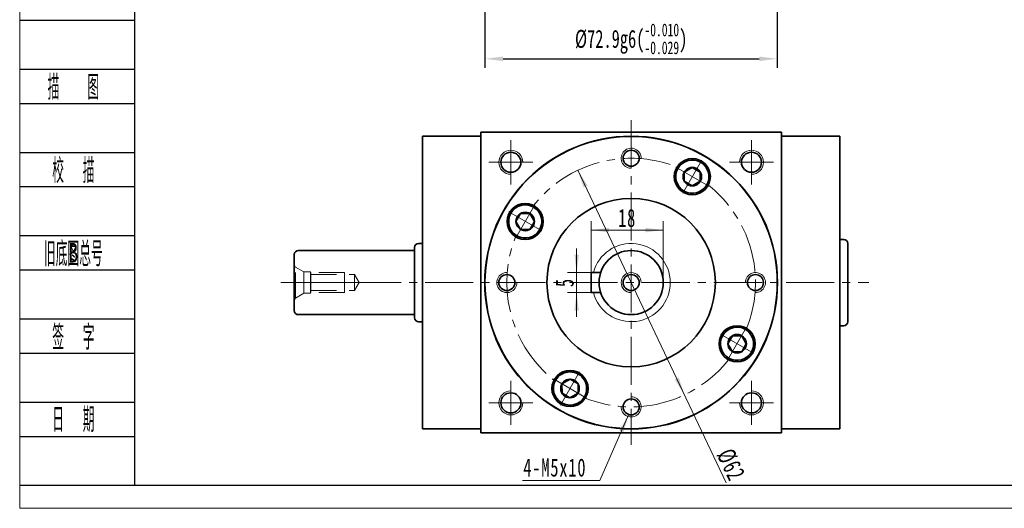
# Model space of a CAD drawing. Header units: millimetres. Extents: x -8 to 476, y 33 to 373.
# Tile 1 of 5: x -5 to 240, y 33 to 154. Entities that reach past the tile are written whole.
import ezdxf
from ezdxf.enums import TextEntityAlignment as Align

# ---------------------------------------------------------------- set-up
doc = ezdxf.new("R2010")
doc.units = ezdxf.units.MM
doc.set_wipeout_variables(frame=1)
doc.header["$PDSIZE"] = -5
doc.linetypes.add('HIDDEN', pattern=[9.525, 6.35, -3.175])
doc.linetypes.add('点画线', pattern=[18, 12, -2, 2, -2])
doc.layers.get('0').update_dxf_attribs({"lineweight": 35})
doc.layers.add('2细线层', color=4, linetype='Continuous')
doc.layers.add('6文字层', color=3, linetype='Continuous')
for name, color, linetype, lineweight in [('中心线层', 1, '点画线', 18), ('图框_外框线', 7, 'Continuous', 18), ('尺寸线层', 3, 'Continuous', 18), ('粗实线层', 7, 'Continuous', 35)]:
    doc.layers.add(name, color=color, linetype=linetype, lineweight=lineweight)
doc.styles.add('PC_TEXTSTYLE', font='ISOCP.SHX', dxfattribs={"width": 0.707, "bigfont": 'GBCBIG.SHX'})
doc.styles.add('标准', font='txt', dxfattribs={"width": 0.667})
doc.dimstyles.new('a4-1-1.5', dxfattribs={"dimtxt": 4.5, "dimasz": 4.5, "dimexe": 2.25, "dimexo": 0, "dimgap": 0.75, "dimtad": 1, "dimdec": 3, "dimdsep": 46, "dimtxsty": '标准', "dimblk": '_CAXARROW', "dimcen": 0, "dimdle": 6, "dimazin": 2, "dimtfac": 0.707107, "dimtdec": 3, "dimtix": 1, "dimtmove": 2, "dimatfit": 3, "dimfxl": 0, "dimfrac": 2, "dimtolj": 1, "dimtzin": 0, "dimarcsym": 0})

# ---------------------------------------------------------------- blocks, each defined once
blk = doc.blocks.new('_CAXARROW')
blk.add_hatch(color=0).paths.add_polyline_path([(0, 0), (-1, 0.125), (-1, -0.125)], flags=0)
blk = doc.blocks.new('*X28')
at = {"layer": 'Defpoints', "color": 0}
for p in [(110.6, 209.5), (183.5, 209.5), (183.5, 144.69)]:
    blk.add_point(p, dxfattribs=at)
at = {"layer": '尺寸线层', "color": 0, "lineweight": -2}
for p, q in [((110.6, 209.5), (110.6, 142.44)), ((183.5, 209.5), (183.5, 142.44)), ((115.1, 144.69), (179, 144.69))]:
    blk.add_line(p, q, dxfattribs=at)
at = {"layer": '尺寸线层', "color": 0, "lineweight": -2, "xscale": 4.5, "yscale": 4.5, "zscale": 4.5, "rotation": 180}
blk.add_blockref('_CAXARROW', (110.6, 144.69), dxfattribs=at)
at = {"layer": '尺寸线层', "color": 0, "lineweight": -2, "xscale": 4.5, "yscale": 4.5, "zscale": 4.5}
blk.add_blockref('_CAXARROW', (183.5, 144.69), dxfattribs=at)
at = {"layer": '尺寸线层', "color": 0, "insert": (147.05, 149.66), "char_height": 4.5, "attachment_point": 5, "style": '标准'}
blk.add_mtext('{\\A1;\\A1;%%C72.9g6({\\H0.707107x;\\S-0.010^ -0.029;})}', dxfattribs=at)
blk = doc.blocks.new('23343f_3')
at = {"layer": '中心线层', "linetype": '点画线', "lineweight": 18}
blk.add_line((17.47, 0), (-1.33, 0), dxfattribs=at)
at = {"layer": '粗实线层', "color": 6, "linetype": 'HIDDEN', "lineweight": 18}
for p, q in [((0, -4.4), (0, 4.4)), ((0, 4.4), (0.32, 3.85)), ((2.4, 2.65), (0.32, 3.85)), ((0.32, -3.85), (0.32, 3.85)), ((4, 2.65), (2.4, 2.65)), ((2.4, -2.65), (2.4, 2.65)), ((4.15, 2.5), (4, 2.65)), ((4, -2.65), (4, 2.65)), ((12.5, 2.5), (4.15, 2.5)), ((4.15, -2.5), (4.15, 2.5)), ((12.5, -2.5), (12.5, 2.5)), ((4.15, 2), (15, 2)), ((15, 2), (16.15, 0)), ((15, 2), (15, -2)), ((4.15, -2), (15, -2)), ((15, -2), (16.15, 0)), ((0, -4.4), (0.32, -3.85)), ((2.4, -2.65), (0.32, -3.85)), ((4, -2.65), (2.4, -2.65)), ((4.15, -2.5), (4, -2.65)), ((12.5, -2.5), (4.15, -2.5))]:
    blk.add_line(p, q, dxfattribs=at)
blk = doc.blocks.new('*X32')
at = {"layer": '尺寸线层', "linetype": 'Continuous'}
for points in [[(133.45, 91.38), (134.02, 95.88), (132.89, 95.88)], [(133.45, 86.38), (134.02, 81.88), (132.89, 81.88)]]:
    blk.add_hatch(color=0, dxfattribs=at).paths.add_polyline_path(points, flags=0)
at = {"layer": '尺寸线层', "color": 0, "linetype": 'Continuous'}
for p, q in [((133.45, 97.38), (133.45, 80.38)), ((137.05, 91.38), (131.2, 91.38)), ((137.05, 86.38), (131.2, 86.38))]:
    blk.add_line(p, q, dxfattribs=at)
at = {"layer": '尺寸线层', "color": 0, "insert": (130.5, 88.88), "char_height": 4.5, "width": 9, "attachment_point": 5, "rotation": 90, "line_spacing_factor": 1.15057, "style": '标准'}
blk.add_mtext('\\T1.1;5', dxfattribs=at)
blk = doc.blocks.new('*X33')
at = {"layer": '尺寸线层', "linetype": 'Continuous'}
for points in [[(137.05, 101.97), (141.55, 102.53), (141.55, 101.4)], [(155.05, 101.97), (150.55, 102.53), (150.55, 101.4)]]:
    blk.add_hatch(color=0, dxfattribs=at).paths.add_polyline_path(points, flags=0)
at = {"layer": '尺寸线层', "color": 0, "linetype": 'Continuous'}
for p, q in [((137.05, 91.38), (137.05, 104.22)), ((155.05, 88.88), (155.05, 104.22)), ((137.05, 101.97), (155.05, 101.97))]:
    blk.add_line(p, q, dxfattribs=at)
at = {"layer": '尺寸线层', "color": 0, "insert": (146.05, 104.95), "char_height": 4.5, "width": 9, "attachment_point": 5, "line_spacing_factor": 1.15057, "style": '标准'}
blk.add_mtext('\\T1.1;18', dxfattribs=at)
blk = doc.blocks.new('*X13')
at = {"layer": '中心线层', "linetype": '点画线', "lineweight": 18}
for p, q in [((0, -4.76), (0, 4.76)), ((-4.76, 0), (4.76, 0))]:
    blk.add_line(p, q, dxfattribs=at)
at = {"layer": '粗实线层'}
for p, q in [((-2.31, 0), (-1.15, 2)), ((-2.31, 0), (-1.15, -2)), ((-1.15, 2), (1.15, 2)), ((2.31, 0), (1.15, 2)), ((2.31, 0), (1.15, 2)), ((2.31, 0), (1.15, -2)), ((-1.15, -2), (1.15, -2))]:
    blk.add_line(p, q, dxfattribs=at)
blk.add_circle((0, 0), 2.31, dxfattribs=at)
for start, end in [(0, 180), (180, 360)]:
    blk.add_arc((0, 0), 4.14, start, end, dxfattribs=at)
blk = doc.blocks.new('*X34')
at = {"layer": '尺寸线层', "linetype": 'Continuous'}
blk.add_hatch(color=0, dxfattribs=at).paths.add_polyline_path([(8.26, 16.32), (6.98, 11.97), (5.95, 12.42)], flags=0)
at = {"layer": '尺寸线层', "color": 0, "linetype": 'Continuous'}
blk.add_line((8.26, 16.32), (1.15, 0), dxfattribs=at)
at = {"layer": '尺寸线层', "color": 0}
for p, q in [((0, 0), (-18.19, 0)), ((1.15, 0), (0, 0)), ((0, 0), (0, 0))]:
    blk.add_line(p, q, dxfattribs=at)
at = {"layer": '尺寸线层', "color": 0, "insert": (-2.25, 0.9), "char_height": 4.5, "width": 30.4628, "attachment_point": 9, "line_spacing_factor": 1.15057, "style": '标准'}
blk.add_mtext('\\T1.1;4-M5x10', dxfattribs=at)
blk = doc.blocks.new('*X35')
at = {"layer": '尺寸线层', "linetype": 'Continuous'}
for points in [[(133.76, 116.88), (135.18, 112.58), (136.19, 113.06)], [(160.35, 60.88), (157.91, 64.7), (158.93, 65.18)]]:
    blk.add_hatch(color=0, dxfattribs=at).paths.add_polyline_path(points, flags=0)
at = {"layer": '尺寸线层', "color": 0, "linetype": 'Continuous'}
blk.add_line((170.76, 38.96), (133.76, 116.88), dxfattribs=at)
at = {"layer": '尺寸线层', "color": 0, "insert": (171.93, 43.44), "char_height": 4.5, "width": 14.8161, "attachment_point": 5, "rotation": 295.4038, "line_spacing_factor": 1.15057, "style": '标准'}
blk.add_mtext('\\T1.1;%%C62', dxfattribs=at)

msp = doc.modelspace()

# ---------------------------------------------------------------- linework, layer by layer
at = {"layer": '2细线层'}
for p, q in [((-5.3699, 154.314), (23.2153, 154.314)), ((-5.3699, 142.1041), (23.2153, 142.1041)), ((-5.3699, 133.5573), (23.2153, 133.5573)), ((-5.3699, 121.3475), (23.2153, 121.3475)), ((-5.3699, 112.8006), (23.2153, 112.8006)), ((-5.3699, 100.5908), (23.2153, 100.5908)), ((-5.3699, 92.0439), (23.2153, 92.0439)), ((-5.3699, 79.8341), (23.2153, 79.8341)), ((-5.3699, 71.2872), (23.2153, 71.2872)), ((-5.3699, 59.0774), (23.2153, 59.0774)), ((-5.3699, 50.5305), (23.2153, 50.5305)), ((-5.3699, 38.3207), (23.2153, 38.3207))]:
    msp.add_line(p, q, dxfattribs=at)
at = {"layer": '中心线层'}
for p, q in [((147.0547, 129.3801), (147.0547, 48.3801)), ((117.0547, 113.3801), (117.0547, 124.3801)), ((177.0547, 124.3801), (177.0547, 113.3801)), ((111.5547, 118.8801), (122.5547, 118.8801)), ((171.5547, 118.8801), (182.5547, 118.8801)), ((59.6891, 88.8801), (206.3477, 88.8801)), ((117.0547, 53.3801), (117.0547, 64.3801)), ((177.0547, 64.3801), (177.0547, 53.3801)), ((122.5547, 58.8801), (111.5547, 58.8801)), ((182.5547, 58.8801), (171.5547, 58.8801))]:
    msp.add_line(p, q, dxfattribs=at)
msp.add_circle((147.0547, 88.8801), 31, dxfattribs=at)
at = {"layer": '粗实线层'}
for p, q in [((109.5547, 125.3801), (95.0547, 125.3801)), ((95.0547, 125.3801), (95.0547, 52.3801)), ((109.5547, 126.3801), (184.5547, 126.3801)), ((109.5547, 125.4801), (109.5547, 126.3801)), ((109.5547, 126.3801), (109.5547, 51.3801)), ((184.5547, 126.3801), (184.5547, 51.3801)), ((184.5547, 125.3801), (199.0547, 125.3801)), ((199.0547, 125.3801), (199.0547, 52.3801)), ((94.0547, 98.6301), (95.0547, 98.6301)), ((199.0547, 99.6301), (200.0547, 99.6301)), ((201.0547, 98.6301), (201.0547, 79.1301)), ((63.0547, 95.8801), (63.0547, 81.8801)), ((64.0547, 96.8801), (93.0547, 96.8801)), ((93.0547, 97.6301), (93.0547, 80.1301)), ((137.0547, 91.3801), (137.0547, 86.3801)), ((137.0547, 91.3801), (139.4554, 91.3801)), ((137.0547, 86.3801), (139.4554, 86.3801)), ((64.0547, 80.8801), (93.0547, 80.8801)), ((94.0547, 79.1301), (95.0547, 79.1301)), ((199.0547, 78.1301), (200.0547, 78.1301)), ((109.5547, 52.3801), (95.0547, 52.3801)), ((184.5547, 52.3801), (199.0547, 52.3801)), ((109.5547, 51.3801), (184.5547, 51.3801))]:
    msp.add_line(p, q, dxfattribs=at)
for centre, radius in [((147.0547, 88.8801), 36.5), ((147.0547, 88.8801), 36.45), ((117.0547, 118.8801), 2.5), ((147.0547, 119.8801), 2), ((177.0547, 118.8801), 2.5), ((162.3047, 115.2939), 4.5), ((120.6409, 104.1301), 4.5), ((147.0547, 88.8801), 21), ((147.0547, 88.8801), 8), ((116.0547, 88.8801), 2), ((147.0547, 88.8801), 2), ((178.0547, 88.8801), 2), ((173.4685, 73.6301), 4.5), ((131.8047, 62.4663), 4.5), ((117.0547, 58.8801), 2.5), ((147.0547, 57.8801), 2), ((177.0547, 58.8801), 2.5)]:
    msp.add_circle(centre, radius, dxfattribs=at)
at = {"layer": '粗实线层', "lineweight": 18}
for centre, radius, start, end in [((117.0547, 118.8801), 3, 0, 270), ((147.0547, 119.8801), 2.5, 358.11493, 270), ((177.0547, 118.8801), 3, 270, 180), ((147.0547, 88.8801), 9.75, 194.857166, 165.142834), ((116.0547, 88.8801), 2.5, 88.11493, 0), ((147.0547, 88.8801), 2.5, 0, 270), ((178.0547, 88.8801), 2.5, 268.11493, 180), ((117.0547, 58.8801), 3, 90, 360), ((177.0547, 58.8801), 3, 180, 90), ((147.0547, 57.8801), 2.5, 178.11493, 90)]:
    msp.add_arc(centre, radius, start, end, dxfattribs=at)
at = {"layer": '粗实线层'}
for centre, start, end in [((94.0547, 97.6301), 90, 180), ((200.0547, 98.6301), 0, 90), ((64.0547, 95.8801), 90, 180), ((64.0547, 81.8801), 180, 270), ((94.0547, 80.1301), 180, 270), ((200.0547, 79.1301), 270, 360)]:
    msp.add_arc(centre, 1, start, end, dxfattribs=at)

# ---------------------------------------------------------------- block references
at = {"layer": '尺寸线层'}
msp.add_blockref('*X34', (138.1317, 39.5404), dxfattribs=at)
at = {"layer": '粗实线层'}
msp.add_blockref('23343f_3', (63.0547, 88.8801), dxfattribs=at)

# ---------------------------------------------------------------- texts
at = {"layer": '6文字层', "color": 3, "style": 'PC_TEXTSTYLE'}
for s, width, p in [('描   图', 0.6667, (7.953, 137.8307)), ('校  描', 0.667, (7.953, 117.074)), ('旧底图总号', 0.667, (7.953, 96.3173)), ('签  字', 0.667, (7.953, 75.5606)), ('日  期', 0.667, (7.9606, 54.9258))]:
    msp.add_text(s, height=6.10491, dxfattribs=dict(at, width=width)).set_placement(p, align=Align.MIDDLE)
at = {"layer": '6文字层', "width": 0.707}
msp.add_text('B', height=4.8839, dxfattribs=at).set_placement((7.953, 96.3173), align=Align.MIDDLE)

# ---------------------------------------------------------------- dimensions: what is measured, and where the dimension line sits
at = {"layer": '尺寸线层'}
dim = msp.add_linear_dim(base=(183.5047, 144.686), p1=(110.6047, 209.5007), p2=(183.5047, 209.5007), text='{\\A1;\\A1;%%C72.9g6({\\H0.707107x;\\S-0.010^ -0.029;})}', dimstyle='a4-1-1.5', override={"dimpost": '%%C<>', "dimsah": 1, "dimtp": -0.01, "dimtm": 0.029, "dimtdec": 3, "dimtfill": 1, "dimtolj": 0, "dimtzin": 8}, dxfattribs=at)
dim.commit()
dim.dimension.update_dxf_attribs({"geometry": '*X28', "text_midpoint": (147.0547, 149.6641)})
dim = msp.add_diameter_dim_2p(p1=(133.7559, 116.8826), p2=(160.3536, 60.8776), dimstyle='a4-1-1.5', override={"dimpost": '%%C<>', "dimsah": 1, "dimtfill": 1, "dimtzin": 0}, dxfattribs=at)
dim.commit()
dim.dimension.update_dxf_attribs({"geometry": '*X35', "text_midpoint": (169.2409, 42.1642), "dimtype": 163})
dim = msp.add_linear_dim(base=(155.0547, 101.9668), p1=(137.0547, 91.3801), p2=(155.0547, 88.8801), dimstyle='a4-1-1.5', override={"dimsah": 1, "dimtfill": 1, "dimtzin": 0}, dxfattribs=at)
dim.commit()
dim.dimension.update_dxf_attribs({"geometry": '*X33', "text_midpoint": (146.0547, 104.9542)})
dim = msp.add_linear_dim(base=(133.4535, 86.3801), p1=(137.0547, 91.3801), p2=(137.0547, 86.3801), angle=270, dimstyle='a4-1-1.5', override={"dimsah": 1, "dimtfill": 1, "dimtzin": 0}, dxfattribs=at)
dim.commit()
dim.dimension.update_dxf_attribs({"geometry": '*X32', "text_midpoint": (130.5038, 88.8801)})

# ---------------------------------------------------------------- next in the draw order: wipeouts: each hides what was drawn before it
for points in [[(165.8901, 113.2239), (165.9021, 113.2449), (165.9141, 113.266), (165.9259, 113.2872), (165.9376, 113.3085), (165.9492, 113.3298), (165.9606, 113.3512), (165.9719, 113.3726), (165.9831, 113.3942), (165.9942, 113.4158), (166.0051, 113.4374), (166.016, 113.4591), (166.0267, 113.4809), (166.0372, 113.5028), (166.0476, 113.5247), (166.058, 113.5466), (166.0681, 113.5687), (166.0782, 113.5907), (166.0881, 113.6129), (166.0979, 113.6351), (166.1075, 113.6573), (166.1171, 113.6797), (166.1265, 113.702), (166.1357, 113.7245), (166.1448, 113.7469), (166.1538, 113.7695), (166.1627, 113.7921), (166.1715, 113.8147), (166.1801, 113.8374), (166.1885, 113.8601), (166.1969, 113.8829), (166.1969, 113.8829), (166.2582, 114.0653), (166.3111, 114.2504), (166.3552, 114.4378), (166.3907, 114.627), (166.4172, 114.8176), (166.4349, 115.0093), (166.4437, 115.2016), (166.4435, 115.3941), (166.4344, 115.5864), (166.4163, 115.778), (166.3894, 115.9686), (166.3536, 116.1577), (166.309, 116.345), (166.2559, 116.53), (166.1941, 116.7123), (166.124, 116.8916), (166.0456, 117.0674), (165.9591, 117.2393), (165.8647, 117.4071), (165.7627, 117.5703), (165.6531, 117.7286), (165.5363, 117.8816), (165.4125, 118.029), (165.282, 118.1705), (165.1451, 118.3058), (165.002, 118.4346), (164.8531, 118.5565), (164.6987, 118.6715), (164.5391, 118.7791), (164.3747, 118.8792), (164.3747, 118.8792), (164.2058, 118.9715), (164.0328, 119.0559), (163.8561, 119.1322), (163.676, 119.2002), (163.4929, 119.2597), (163.3073, 119.3106), (163.1195, 119.3529), (162.93, 119.3864), (162.7391, 119.411), (162.5472, 119.4267), (162.3548, 119.4336), (162.1624, 119.4314), (161.9702, 119.4203), (161.7787, 119.4003), (161.5884, 119.3714), (161.3997, 119.3337), (161.2129, 119.2873), (161.0284, 119.2322), (160.8467, 119.1686), (160.6682, 119.0967), (160.4932, 119.0165), (160.3221, 118.9283), (160.1553, 118.8322), (159.9932, 118.7285), (159.836, 118.6173), (159.6842, 118.499), (159.5381, 118.3737), (159.3979, 118.2418), (159.264, 118.1034), (159.1367, 117.9591), (159.1367, 117.9591), (159.1212, 117.9405), (159.1057, 117.9218), (159.0903, 117.903), (159.0751, 117.8841), (159.06, 117.8651), (159.045, 117.8461), (159.0301, 117.8269), (159.0153, 117.8077), (159.0006, 117.7883), (158.986, 117.7689), (158.9716, 117.7494), (158.9573, 117.7299), (158.943, 117.7102), (158.9289, 117.6905), (158.915, 117.6706), (158.9011, 117.6507), (158.8873, 117.6307), (158.8737, 117.6107), (158.8602, 117.5905), (158.8468, 117.5703), (158.8335, 117.55), (158.8203, 117.5296), (158.8073, 117.5092), (158.7944, 117.4886), (158.7816, 117.468), (158.7689, 117.4473), (158.7563, 117.4266), (158.7439, 117.4057), (158.7316, 117.3848), (158.7194, 117.3639), (158.7194, 117.3639), (158.6159, 117.1734), (158.5226, 116.9777), (158.4397, 116.7775), (158.3673, 116.5732), (158.3058, 116.3654), (158.2552, 116.1546), (158.2157, 115.9415), (158.1874, 115.7266), (158.1704, 115.5105), (158.1647, 115.2939), (158.1704, 115.0772), (158.1874, 114.8611), (158.2157, 114.6462), (158.2552, 114.4331), (158.3058, 114.2223), (158.3673, 114.0145), (158.4397, 113.8102), (158.5226, 113.61), (158.6159, 113.4143), (158.7194, 113.2239), (158.8326, 113.039), (158.9554, 112.8604), (159.0873, 112.6885), (159.2281, 112.5237), (159.3773, 112.3664), (159.5345, 112.2172), (159.6993, 112.0765), (159.8713, 111.9445), (160.0499, 111.8218), (160.2347, 111.7085), (160.2347, 111.7085), (160.4252, 111.6051), (160.6208, 111.5118), (160.8211, 111.4288), (161.0254, 111.3565), (161.2332, 111.2949), (161.444, 111.2443), (161.6571, 111.2048), (161.872, 111.1765), (162.088, 111.1595), (162.3047, 111.1539), (162.5214, 111.1595), (162.7375, 111.1765), (162.9524, 111.2048), (163.1655, 111.2443), (163.3762, 111.2949), (163.584, 111.3565), (163.7884, 111.4288), (163.9886, 111.5118), (164.1842, 111.6051), (164.3747, 111.7085), (164.5595, 111.8218), (164.7381, 111.9445), (164.9101, 112.0765), (165.0749, 112.2172), (165.2321, 112.3664), (165.3813, 112.5237), (165.5221, 112.6885), (165.654, 112.8604), (165.7768, 113.039)], [(122.7109, 107.7154), (122.6899, 107.7275), (122.6688, 107.7394), (122.6476, 107.7513), (122.6263, 107.763), (122.605, 107.7745), (122.5836, 107.786), (122.5622, 107.7973), (122.5406, 107.8085), (122.519, 107.8196), (122.4974, 107.8305), (122.4757, 107.8413), (122.4539, 107.852), (122.432, 107.8626), (122.4101, 107.873), (122.3882, 107.8833), (122.3661, 107.8935), (122.3441, 107.9035), (122.3219, 107.9135), (122.2997, 107.9232), (122.2774, 107.9329), (122.2551, 107.9424), (122.2328, 107.9518), (122.2103, 107.9611), (122.1879, 107.9702), (122.1653, 107.9792), (122.1427, 107.9881), (122.1201, 107.9968), (122.0974, 108.0054), (122.0747, 108.0139), (122.0519, 108.0222), (122.0519, 108.0222), (121.8695, 108.0836), (121.6844, 108.1364), (121.497, 108.1806), (121.3078, 108.216), (121.1172, 108.2426), (120.9255, 108.2603), (120.7332, 108.2691), (120.5407, 108.2689), (120.3484, 108.2597), (120.1568, 108.2417), (119.9662, 108.2147), (119.7771, 108.1789), (119.5898, 108.1344), (119.4048, 108.0812), (119.2225, 108.0195), (119.0432, 107.9494), (118.8674, 107.871), (118.6954, 107.7845), (118.5277, 107.6901), (118.3645, 107.588), (118.2062, 107.4785), (118.0532, 107.3617), (117.9058, 107.2379), (117.7643, 107.1074), (117.629, 106.9705), (117.5002, 106.8274), (117.3782, 106.6785), (117.2633, 106.5241), (117.1557, 106.3645), (117.0556, 106.2001), (117.0556, 106.2001), (116.9633, 106.0312), (116.8789, 105.8582), (116.8026, 105.6814), (116.7346, 105.5014), (116.6751, 105.3183), (116.6242, 105.1327), (116.5819, 104.9449), (116.5484, 104.7553), (116.5238, 104.5644), (116.508, 104.3726), (116.5012, 104.1802), (116.5034, 103.9877), (116.5145, 103.7956), (116.5345, 103.6041), (116.5634, 103.4138), (116.6011, 103.225), (116.6475, 103.0382), (116.7026, 102.8538), (116.7662, 102.6721), (116.8381, 102.4936), (116.9183, 102.3186), (117.0065, 102.1475), (117.1026, 101.9807), (117.2063, 101.8186), (117.3175, 101.6614), (117.4358, 101.5096), (117.5611, 101.3634), (117.693, 101.2233), (117.8313, 101.0894), (117.9757, 100.9621), (117.9757, 100.9621), (117.9943, 100.9465), (118.013, 100.9311), (118.0318, 100.9157), (118.0507, 100.9005), (118.0697, 100.8854), (118.0887, 100.8703), (118.1079, 100.8554), (118.1271, 100.8407), (118.1464, 100.826), (118.1659, 100.8114), (118.1853, 100.797), (118.2049, 100.7826), (118.2246, 100.7684), (118.2443, 100.7543), (118.2642, 100.7403), (118.2841, 100.7264), (118.304, 100.7127), (118.3241, 100.6991), (118.3443, 100.6855), (118.3645, 100.6721), (118.3848, 100.6589), (118.4052, 100.6457), (118.4256, 100.6326), (118.4462, 100.6197), (118.4668, 100.6069), (118.4875, 100.5942), (118.5082, 100.5817), (118.5291, 100.5692), (118.55, 100.5569), (118.5709, 100.5447), (118.5709, 100.5447), (118.7614, 100.4413), (118.957, 100.348), (119.1573, 100.2651), (119.3616, 100.1927), (119.5694, 100.1311), (119.7802, 100.0805), (119.9933, 100.041), (120.2082, 100.0128), (120.4243, 99.9958), (120.6409, 99.9901), (120.8576, 99.9958), (121.0737, 100.0128), (121.2886, 100.041), (121.5017, 100.0805), (121.7124, 100.1311), (121.9203, 100.1927), (122.1246, 100.2651), (122.3248, 100.348), (122.5205, 100.4413), (122.7109, 100.5447), (122.8957, 100.658), (123.0744, 100.7807), (123.2463, 100.9127), (123.4111, 101.0535), (123.5684, 101.2027), (123.7176, 101.3599), (123.8583, 101.5247), (123.9903, 101.6966), (124.113, 101.8753), (124.2263, 102.0601), (124.2263, 102.0601), (124.3297, 102.2506), (124.423, 102.4462), (124.506, 102.6464), (124.5783, 102.8507), (124.6399, 103.0586), (124.6905, 103.2693), (124.73, 103.4824), (124.7583, 103.6973), (124.7753, 103.9134), (124.7809, 104.1301), (124.7753, 104.3468), (124.7583, 104.5628), (124.73, 104.7777), (124.6905, 104.9908), (124.6399, 105.2016), (124.5783, 105.4094), (124.506, 105.6137), (124.423, 105.814), (124.3297, 106.0096), (124.2263, 106.2001), (124.113, 106.3849), (123.9903, 106.5635), (123.8583, 106.7355), (123.7176, 106.9003), (123.5684, 107.0575), (123.4111, 107.2067), (123.2463, 107.3475), (123.0744, 107.4794), (122.8957, 107.6022)], [(171.3985, 70.0447), (171.4195, 70.0327), (171.4407, 70.0207), (171.4618, 70.0089), (171.4831, 69.9972), (171.5044, 69.9856), (171.5258, 69.9742), (171.5473, 69.9629), (171.5688, 69.9517), (171.5904, 69.9406), (171.612, 69.9296), (171.6338, 69.9188), (171.6555, 69.9081), (171.6774, 69.8976), (171.6993, 69.8871), (171.7213, 69.8768), (171.7433, 69.8667), (171.7654, 69.8566), (171.7875, 69.8467), (171.8097, 69.8369), (171.832, 69.8273), (171.8543, 69.8177), (171.8767, 69.8083), (171.8991, 69.7991), (171.9216, 69.7899), (171.9441, 69.7809), (171.9667, 69.7721), (171.9893, 69.7633), (172.012, 69.7547), (172.0347, 69.7463), (172.0575, 69.7379), (172.0575, 69.7379), (172.24, 69.6766), (172.4251, 69.6237), (172.6124, 69.5796), (172.8016, 69.5441), (172.9923, 69.5176), (173.1839, 69.4999), (173.3762, 69.4911), (173.5687, 69.4913), (173.761, 69.5004), (173.9526, 69.5185), (174.1432, 69.5454), (174.3324, 69.5812), (174.5196, 69.6257), (174.7046, 69.6789), (174.887, 69.7407), (175.0662, 69.8108), (175.242, 69.8892), (175.414, 69.9757), (175.5817, 70.0701), (175.7449, 70.1721), (175.9032, 70.2817), (176.0562, 70.3985), (176.2036, 70.5223), (176.3451, 70.6528), (176.4804, 70.7897), (176.6092, 70.9328), (176.7312, 71.0817), (176.8461, 71.2361), (176.9537, 71.3957), (177.0538, 71.5601), (177.0538, 71.5601), (177.1462, 71.729), (177.2306, 71.902), (177.3068, 72.0787), (177.3748, 72.2588), (177.4343, 72.4419), (177.4853, 72.6275), (177.5275, 72.8153), (177.561, 73.0048), (177.5856, 73.1957), (177.6014, 73.3876), (177.6082, 73.58), (177.606, 73.7724), (177.595, 73.9646), (177.5749, 74.156), (177.5461, 74.3464), (177.5084, 74.5351), (177.4619, 74.7219), (177.4068, 74.9064), (177.3433, 75.0881), (177.2713, 75.2666), (177.1911, 75.4416), (177.1029, 75.6127), (177.0068, 75.7795), (176.9031, 75.9416), (176.7919, 76.0988), (176.6736, 76.2506), (176.5483, 76.3967), (176.4164, 76.5369), (176.2781, 76.6708), (176.1337, 76.7981), (176.1337, 76.7981), (176.1151, 76.8136), (176.0964, 76.8291), (176.0776, 76.8444), (176.0587, 76.8597), (176.0397, 76.8748), (176.0207, 76.8898), (176.0015, 76.9047), (175.9823, 76.9195), (175.963, 76.9342), (175.9436, 76.9487), (175.9241, 76.9632), (175.9045, 76.9775), (175.8848, 76.9917), (175.8651, 77.0059), (175.8453, 77.0198), (175.8254, 77.0337), (175.8054, 77.0475), (175.7853, 77.0611), (175.7652, 77.0746), (175.7449, 77.088), (175.7246, 77.1013), (175.7043, 77.1145), (175.6838, 77.1275), (175.6633, 77.1404), (175.6426, 77.1532), (175.622, 77.1659), (175.6012, 77.1785), (175.5804, 77.1909), (175.5595, 77.2032), (175.5385, 77.2154), (175.5385, 77.2154), (175.348, 77.3188), (175.1524, 77.4122), (174.9521, 77.4951), (174.7478, 77.5675), (174.54, 77.629), (174.3292, 77.6796), (174.1161, 77.7191), (173.9012, 77.7474), (173.6852, 77.7644), (173.4685, 77.7701), (173.2518, 77.7644), (173.0357, 77.7474), (172.8208, 77.7191), (172.6077, 77.6796), (172.397, 77.629), (172.1892, 77.5675), (171.9848, 77.4951), (171.7846, 77.4122), (171.589, 77.3188), (171.3985, 77.2154), (171.2137, 77.1022), (171.0351, 76.9794), (170.8631, 76.8475), (170.6983, 76.7067), (170.5411, 76.5575), (170.3919, 76.4003), (170.2511, 76.2355), (170.1192, 76.0635), (169.9964, 75.8849), (169.8831, 75.7001), (169.8831, 75.7001), (169.7797, 75.5096), (169.6864, 75.314), (169.6035, 75.1137), (169.5311, 74.9094), (169.4696, 74.7016), (169.419, 74.4908), (169.3795, 74.2777), (169.3512, 74.0628), (169.3342, 73.8468), (169.3285, 73.6301), (169.3342, 73.4134), (169.3512, 73.1973), (169.3795, 72.9824), (169.419, 72.7693), (169.4696, 72.5586), (169.5311, 72.3507), (169.6035, 72.1464), (169.6864, 71.9462), (169.7797, 71.7506), (169.8831, 71.5601), (169.9964, 71.3753), (170.1192, 71.1966), (170.2511, 71.0247), (170.3919, 70.8599), (170.5411, 70.7027), (170.6983, 70.5535), (170.8631, 70.4127), (171.0351, 70.2807), (171.2137, 70.158)], [(128.2194, 64.5363), (128.2073, 64.5153), (128.1954, 64.4941), (128.1835, 64.473), (128.1718, 64.4517), (128.1603, 64.4304), (128.1488, 64.409), (128.1375, 64.3875), (128.1263, 64.366), (128.1152, 64.3444), (128.1043, 64.3227), (128.0935, 64.301), (128.0828, 64.2792), (128.0722, 64.2574), (128.0618, 64.2355), (128.0515, 64.2135), (128.0413, 64.1915), (128.0313, 64.1694), (128.0213, 64.1473), (128.0115, 64.1251), (128.0019, 64.1028), (127.9924, 64.0805), (127.983, 64.0581), (127.9737, 64.0357), (127.9646, 64.0132), (127.9556, 63.9907), (127.9467, 63.9681), (127.938, 63.9455), (127.9294, 63.9228), (127.9209, 63.9), (127.9126, 63.8773), (127.9126, 63.8773), (127.8512, 63.6948), (127.7984, 63.5097), (127.7542, 63.3224), (127.7188, 63.1332), (127.6922, 62.9425), (127.6745, 62.7508), (127.6657, 62.5586), (127.6659, 62.3661), (127.6751, 62.1738), (127.6931, 61.9822), (127.7201, 61.7916), (127.7558, 61.6024), (127.8004, 61.4152), (127.8536, 61.2302), (127.9153, 61.0478), (127.9854, 60.8686), (128.0638, 60.6928), (128.1503, 60.5208), (128.2447, 60.353), (128.3468, 60.1899), (128.4563, 60.0316), (128.5731, 59.8786), (128.6969, 59.7312), (128.8274, 59.5897), (128.9643, 59.4544), (129.1074, 59.3256), (129.2563, 59.2036), (129.4107, 59.0887), (129.5703, 58.9811), (129.7347, 58.881), (129.7347, 58.881), (129.9036, 58.7886), (130.0766, 58.7042), (130.2533, 58.628), (130.4334, 58.56), (130.6165, 58.5005), (130.8021, 58.4495), (130.9899, 58.4073), (131.1795, 58.3738), (131.3704, 58.3492), (131.5622, 58.3334), (131.7546, 58.3266), (131.9471, 58.3288), (132.1392, 58.3398), (132.3307, 58.3599), (132.521, 58.3887), (132.7098, 58.4264), (132.8966, 58.4729), (133.081, 58.5279), (133.2627, 58.5915), (133.4412, 58.6635), (133.6162, 58.7437), (133.7873, 58.8319), (133.9541, 58.928), (134.1162, 59.0317), (134.2734, 59.1429), (134.4252, 59.2612), (134.5713, 59.3865), (134.7115, 59.5184), (134.8454, 59.6567), (134.9727, 59.8011), (134.9727, 59.8011), (134.9883, 59.8197), (135.0037, 59.8384), (135.0191, 59.8572), (135.0343, 59.8761), (135.0494, 59.895), (135.0645, 59.9141), (135.0794, 59.9333), (135.0941, 59.9525), (135.1088, 59.9718), (135.1234, 59.9912), (135.1378, 60.0107), (135.1522, 60.0303), (135.1664, 60.0499), (135.1805, 60.0697), (135.1945, 60.0895), (135.2083, 60.1094), (135.2221, 60.1294), (135.2357, 60.1495), (135.2493, 60.1696), (135.2627, 60.1899), (135.2759, 60.2102), (135.2891, 60.2305), (135.3021, 60.251), (135.3151, 60.2715), (135.3279, 60.2921), (135.3406, 60.3128), (135.3531, 60.3336), (135.3655, 60.3544), (135.3779, 60.3753), (135.3901, 60.3963), (135.3901, 60.3963), (135.4935, 60.5868), (135.5868, 60.7824), (135.6697, 60.9827), (135.7421, 61.187), (135.8036, 61.3948), (135.8542, 61.6056), (135.8937, 61.8187), (135.922, 62.0336), (135.939, 62.2496), (135.9447, 62.4663), (135.939, 62.683), (135.922, 62.8991), (135.8937, 63.1139), (135.8542, 63.3271), (135.8036, 63.5378), (135.7421, 63.7456), (135.6697, 63.9499), (135.5868, 64.1502), (135.4935, 64.3458), (135.3901, 64.5363), (135.2768, 64.7211), (135.154, 64.8997), (135.0221, 65.0717), (134.8813, 65.2365), (134.7321, 65.3937), (134.5749, 65.5429), (134.4101, 65.6837), (134.2381, 65.8156), (134.0595, 65.9384), (133.8747, 66.0516), (133.8747, 66.0516), (133.6842, 66.1551), (133.4886, 66.2484), (133.2884, 66.3313), (133.084, 66.4037), (132.8762, 66.4652), (132.6655, 66.5158), (132.4524, 66.5553), (132.2375, 66.5836), (132.0214, 66.6006), (131.8047, 66.6063), (131.588, 66.6006), (131.372, 66.5836), (131.1571, 66.5553), (130.944, 66.5158), (130.7332, 66.4652), (130.5254, 66.4037), (130.3211, 66.3313), (130.1208, 66.2484), (129.9252, 66.1551), (129.7347, 66.0516), (129.5499, 65.9384), (129.3713, 65.8156), (129.1993, 65.6837), (129.0345, 65.5429), (128.8773, 65.3937), (128.7281, 65.2365), (128.5873, 65.0717), (128.4554, 64.8997), (128.3326, 64.7211)]]:
    msp.add_wipeout(points).dxf.layer = '粗实线层'

# ---------------------------------------------------------------- next in the draw order: linework, layer by layer
at = {"layer": '图框_外框线', "color": 3}
msp.add_lwpolyline([(-5.4302, 32.5916), (475.8144, 32.5916), (475.8144, 372.9003), (-5.4302, 372.9003)], close=True, dxfattribs=at)
at = {"layer": '图框_外框线', "color": 3, "lineweight": 25}
msp.add_lwpolyline([(23.2153, 38.3207), (470.0853, 38.3207), (470.0853, 367.1712), (23.2153, 367.1712)], close=True, dxfattribs=at)

# ---------------------------------------------------------------- next in the draw order: block references
at = {"layer": '粗实线层'}
for p, rotation in [((162.3047, 115.2939), 329.9999999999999), ((120.6409, 104.1301), 60.00000000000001), ((173.4685, 73.6301), 240), ((131.8047, 62.4663), 150)]:
    msp.add_blockref('*X13', p, dxfattribs=dict(at, rotation=rotation))

doc.saveas('drawing.dxf')
